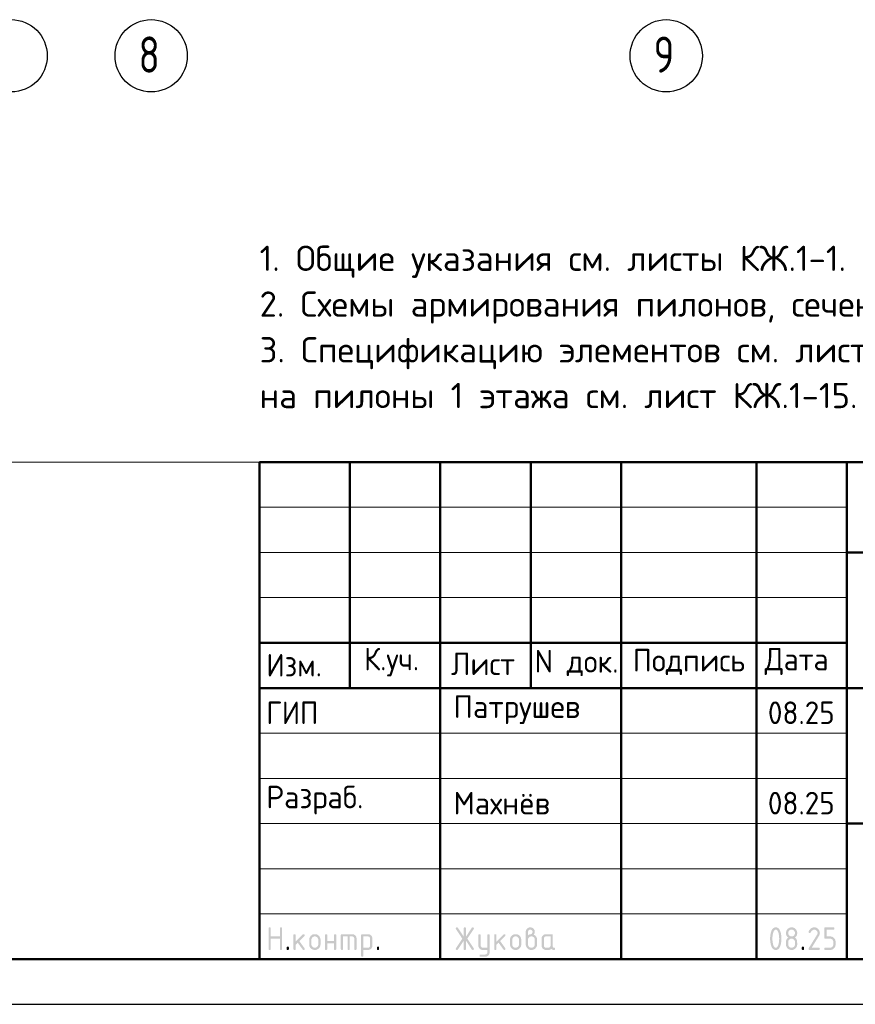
# Model space of a CAD drawing. Header units: millimetres. Extents: x 0 to 42000, y 0 to 29700.
# Tile 5 of 8: x 20345 to 29593, y 0 to 10896. Entities that reach past the tile are written whole.
import ezdxf

# ---------------------------------------------------------------- set-up
doc = ezdxf.new("R2010")
doc.units = ezdxf.units.MM
doc.linetypes.add('______5', pattern=[1100, 800, -100, 100, -100])
doc.layers.add('Standard', color=7, linetype='Continuous', lineweight=25)
doc.layers.add('Оси', color=7, linetype='______5', lineweight=13)
doc.styles.add('ISOCPEUR', font='txt')

msp = doc.modelspace()

# ---------------------------------------------------------------- hatches: boundary and pattern name
at = {"layer": 'Standard', "linetype": 'Continuous', "lineweight": 25, "transparency": 33554687}
for points in [[(23099, 614), (23099, 839), (23099, 840), (23099, 842), (23099, 843), (23100, 844), (23100, 845), (23101, 846), (23101, 847), (23102, 848), (23103, 849), (23104, 850), (23105, 850), (23106, 851), (23107, 851), (23109, 851), (23110, 851), (23112, 851), (23113, 851), (23115, 851), (23116, 851), (23117, 851), (23118, 850), (23119, 850), (23120, 849), (23121, 848), (23122, 847), (23122, 846), (23123, 845), (23123, 844), (23124, 843), (23124, 842), (23124, 840), (23124, 839), (23124, 751), (23224, 751), (23224, 839), (23224, 840), (23224, 842), (23224, 843), (23225, 844), (23225, 845), (23226, 846), (23226, 847), (23227, 848), (23228, 849), (23229, 850), (23230, 850), (23231, 851), (23232, 851), (23233, 851), (23235, 851), (23236, 851), (23238, 851), (23239, 851), (23241, 851), (23242, 851), (23243, 850), (23244, 850), (23245, 849), (23246, 848), (23247, 847), (23247, 846), (23248, 845), (23248, 844), (23249, 843), (23249, 842), (23249, 840), (23249, 839), (23249, 614), (23249, 612), (23249, 611), (23249, 609), (23248, 608), (23248, 607), (23247, 606), (23247, 605), (23246, 604), (23245, 604), (23244, 603), (23243, 602), (23242, 602), (23241, 602), (23239, 601), (23238, 601), (23236, 601), (23235, 601), (23233, 601), (23232, 602), (23231, 602), (23230, 602), (23229, 603), (23228, 604), (23227, 604), (23226, 605), (23226, 606), (23225, 607), (23225, 608), (23224, 609), (23224, 611), (23224, 612), (23224, 614), (23224, 726), (23124, 726), (23124, 614), (23124, 612), (23124, 611), (23124, 609), (23123, 608), (23123, 607), (23122, 606), (23122, 605), (23121, 604), (23120, 604), (23119, 603), (23118, 602), (23117, 602), (23116, 602), (23115, 601), (23113, 601), (23112, 601), (23110, 601), (23109, 601), (23107, 602), (23106, 602), (23105, 602), (23104, 603), (23103, 604), (23102, 604), (23101, 605), (23101, 606), (23100, 607), (23100, 608), (23099, 609), (23099, 611), (23099, 612)], [(23399, 694), (23478, 773), (23478, 773), (23479, 774), (23480, 775), (23482, 775), (23483, 776), (23484, 776), (23485, 776), (23486, 776), (23488, 776), (23489, 776), (23491, 776), (23492, 775), (23493, 775), (23494, 774), (23495, 774), (23496, 773), (23497, 772), (23497, 771), (23498, 770), (23498, 769), (23499, 768), (23499, 767), (23499, 765), (23499, 764), (23499, 762), (23499, 761), (23498, 760), (23498, 759), (23497, 758), (23497, 757), (23496, 756), (23495, 755), (23440, 700), (23496, 621), (23498, 619), (23498, 617), (23499, 616), (23499, 614), (23499, 612), (23499, 611), (23499, 609), (23498, 608), (23498, 607), (23497, 606), (23497, 605), (23496, 604), (23495, 604), (23494, 603), (23493, 602), (23492, 602), (23491, 602), (23489, 601), (23488, 601), (23486, 601), (23485, 601), (23483, 602), (23482, 602), (23480, 603), (23479, 603), (23478, 604), (23477, 605), (23476, 607), (23422, 682), (23399, 659), (23399, 614), (23399, 612), (23399, 611), (23399, 609), (23398, 608), (23398, 607), (23397, 606), (23397, 605), (23396, 604), (23395, 604), (23394, 603), (23393, 602), (23392, 602), (23391, 602), (23389, 601), (23388, 601), (23386, 601), (23385, 601), (23383, 601), (23382, 602), (23381, 602), (23380, 602), (23379, 603), (23378, 604), (23377, 604), (23376, 605), (23376, 606), (23375, 607), (23375, 608), (23374, 609), (23374, 611), (23374, 612), (23374, 614), (23374, 764), (23374, 765), (23374, 767), (23374, 768), (23375, 769), (23375, 770), (23376, 771), (23376, 772), (23377, 773), (23378, 774), (23379, 774), (23380, 775), (23381, 775), (23382, 776), (23383, 776), (23385, 776), (23386, 776), (23388, 776), (23389, 776), (23391, 776), (23392, 775), (23393, 775), (23394, 774), (23395, 774), (23396, 773), (23397, 772), (23397, 771), (23398, 770), (23398, 769), (23399, 768), (23399, 767), (23399, 765), (23399, 764)], [(23749, 676), (23749, 614), (23749, 612), (23748, 611), (23748, 609), (23748, 608), (23747, 607), (23747, 606), (23746, 605), (23746, 604), (23745, 604), (23744, 603), (23743, 602), (23742, 602), (23740, 602), (23739, 601), (23738, 601), (23736, 601), (23735, 601), (23733, 601), (23732, 602), (23731, 602), (23729, 602), (23729, 603), (23728, 604), (23727, 604), (23726, 605), (23725, 606), (23725, 607), (23724, 608), (23724, 609), (23724, 611), (23724, 612), (23724, 614), (23724, 764), (23724, 765), (23724, 767), (23724, 768), (23724, 769), (23725, 770), (23725, 771), (23726, 772), (23727, 773), (23728, 774), (23729, 774), (23729, 775), (23731, 775), (23732, 776), (23733, 776), (23735, 776), (23736, 776), (23738, 776), (23739, 776), (23740, 776), (23742, 775), (23743, 775), (23744, 774), (23745, 774), (23746, 773), (23746, 772), (23747, 771), (23747, 770), (23748, 769), (23748, 768), (23748, 767), (23749, 765), (23749, 764), (23749, 701), (23823, 701), (23823, 764), (23823, 765), (23824, 767), (23824, 768), (23824, 769), (23825, 770), (23825, 771), (23826, 772), (23826, 773), (23827, 774), (23828, 774), (23829, 775), (23830, 775), (23832, 776), (23833, 776), (23834, 776), (23836, 776), (23837, 776), (23839, 776), (23840, 776), (23841, 775), (23843, 775), (23843, 774), (23844, 774), (23845, 773), (23846, 772), (23847, 771), (23847, 770), (23848, 769), (23848, 768), (23848, 767), (23848, 765), (23848, 764), (23848, 614), (23848, 612), (23848, 611), (23848, 609), (23848, 608), (23847, 607), (23847, 606), (23846, 605), (23845, 604), (23844, 604), (23843, 603), (23843, 602), (23841, 602), (23840, 602), (23839, 601), (23837, 601), (23836, 601), (23834, 601), (23833, 601), (23832, 602), (23830, 602), (23829, 602), (23828, 603), (23827, 604), (23826, 604), (23826, 605), (23825, 606), (23825, 607), (23824, 608), (23824, 609), (23824, 611), (23823, 612), (23823, 614), (23823, 676)], [(23911, 776), (24023, 776), (24026, 776), (24028, 776), (24031, 776), (24033, 775), (24036, 775), (24038, 774), (24040, 773), (24043, 773), (24045, 772), (24047, 770), (24049, 769), (24051, 768), (24053, 767), (24055, 765), (24057, 763), (24059, 762), (24061, 760), (24062, 758), (24064, 756), (24065, 754), (24067, 752), (24068, 750), (24069, 748), (24070, 745), (24071, 743), (24071, 741), (24072, 739), (24072, 736), (24073, 734), (24073, 731), (24073, 729), (24073, 726), (24073, 614), (24073, 612), (24073, 611), (24073, 609), (24073, 608), (24072, 607), (24072, 606), (24071, 605), (24070, 604), (24069, 604), (24068, 603), (24067, 602), (24066, 602), (24065, 602), (24064, 601), (24062, 601), (24061, 601), (24059, 601), (24058, 601), (24057, 602), (24055, 602), (24054, 602), (24053, 603), (24052, 604), (24051, 604), (24051, 605), (24050, 606), (24049, 607), (24049, 608), (24049, 609), (24048, 611), (24048, 612), (24048, 614), (24048, 726), (24048, 729), (24048, 731), (24047, 734), (24046, 736), (24046, 738), (24044, 740), (24043, 742), (24041, 744), (24039, 746), (24037, 747), (24035, 748), (24033, 749), (24031, 750), (24028, 751), (24026, 751), (24023, 751), (23998, 751), (23998, 614), (23998, 612), (23998, 611), (23998, 609), (23998, 608), (23997, 607), (23997, 606), (23996, 605), (23995, 604), (23995, 604), (23994, 603), (23993, 602), (23991, 602), (23990, 602), (23989, 601), (23987, 601), (23986, 601), (23984, 601), (23983, 601), (23982, 602), (23980, 602), (23979, 602), (23978, 603), (23977, 604), (23977, 604), (23976, 605), (23975, 606), (23975, 607), (23974, 608), (23974, 609), (23974, 611), (23973, 612), (23973, 614), (23973, 751), (23924, 751), (23924, 614), (23924, 612), (23923, 611), (23923, 609), (23923, 608), (23922, 607), (23922, 606), (23921, 605), (23920, 604), (23920, 604), (23919, 603), (23918, 602), (23916, 602), (23915, 602), (23914, 601), (23913, 601), (23911, 601), (23909, 601), (23908, 601), (23907, 602), (23906, 602), (23904, 602), (23903, 603), (23902, 604), (23902, 604), (23901, 605), (23900, 606), (23900, 607), (23899, 608), (23899, 609), (23899, 611), (23898, 612), (23898, 614), (23898, 764), (23898, 765), (23899, 767), (23899, 768), (23899, 769), (23900, 770), (23900, 771), (23901, 772), (23902, 773), (23902, 774), (23903, 774), (23904, 775), (23906, 775), (23907, 776), (23908, 776), (23909, 776)], [(25259, 704), (25194, 607), (25193, 605), (25192, 604), (25191, 603), (25190, 603), (25188, 602), (25187, 602), (25185, 601), (25183, 601), (25182, 601), (25180, 601), (25179, 602), (25178, 602), (25177, 603), (25176, 603), (25175, 604), (25174, 605), (25173, 605), (25173, 606), (25172, 607), (25172, 609), (25171, 610), (25171, 611), (25171, 613), (25171, 614), (25171, 616), (25172, 618), (25172, 619), (25173, 621), (25243, 726), (25173, 832), (25172, 833), (25172, 835), (25171, 837), (25171, 838), (25171, 840), (25171, 841), (25171, 843), (25172, 844), (25172, 845), (25173, 846), (25173, 847), (25174, 848), (25175, 849), (25176, 849), (25177, 850), (25178, 850), (25179, 851), (25181, 851), (25182, 851), (25184, 851), (25185, 851), (25187, 851), (25188, 851), (25189, 850), (25191, 849), (25192, 848), (25193, 847), (25194, 846), (25259, 749), (25259, 839), (25259, 840), (25259, 842), (25259, 843), (25259, 844), (25260, 845), (25260, 846), (25261, 847), (25262, 848), (25262, 849), (25263, 850), (25264, 850), (25266, 851), (25267, 851), (25268, 851), (25269, 851), (25271, 851), (25273, 851), (25274, 851), (25275, 851), (25277, 851), (25278, 850), (25279, 850), (25280, 849), (25280, 848), (25281, 847), (25282, 846), (25282, 845), (25283, 844), (25283, 843), (25283, 842), (25284, 840), (25284, 839), (25284, 749), (25348, 846), (25349, 847), (25350, 848), (25351, 849), (25353, 850), (25354, 851), (25356, 851), (25357, 851), (25359, 851), (25360, 851), (25361, 851), (25362, 851), (25363, 850), (25365, 850), (25366, 849), (25367, 848), (25367, 847), (25368, 847), (25369, 846), (25370, 845), (25370, 843), (25371, 842), (25371, 841), (25371, 840), (25371, 839), (25371, 837), (25371, 835), (25370, 833), (25369, 832), (25299, 726), (25369, 621), (25370, 619), (25371, 617), (25371, 616), (25371, 614), (25371, 613), (25371, 611), (25371, 610), (25370, 609), (25370, 608), (25369, 607), (25368, 606), (25368, 605), (25367, 604), (25366, 603), (25365, 603), (25364, 602), (25363, 602), (25361, 602), (25360, 601), (25359, 601), (25357, 601), (25356, 602), (25354, 602), (25353, 603), (25351, 603), (25350, 604), (25349, 605), (25348, 607), (25284, 704), (25284, 614), (25284, 612), (25283, 611), (25283, 609), (25283, 608), (25282, 607), (25282, 606), (25281, 605), (25280, 604), (25280, 604), (25279, 603), (25278, 602), (25277, 602), (25275, 602), (25274, 601), (25273, 601), (25271, 601), (25269, 601), (25268, 601), (25267, 602), (25266, 602), (25264, 602), (25263, 603), (25262, 604), (25262, 604), (25261, 605), (25260, 606), (25260, 607), (25259, 608), (25259, 609), (25259, 611), (25259, 612), (25259, 614)], [(25521, 576), (25521, 601), (25471, 601), (25468, 601), (25466, 602), (25463, 602), (25461, 602), (25458, 603), (25456, 603), (25454, 604), (25452, 605), (25449, 606), (25447, 607), (25445, 608), (25443, 609), (25441, 611), (25439, 612), (25437, 614), (25436, 616), (25434, 618), (25432, 620), (25431, 622), (25429, 624), (25428, 626), (25427, 628), (25426, 630), (25425, 632), (25424, 634), (25423, 637), (25422, 639), (25422, 641), (25422, 644), (25421, 646), (25421, 649), (25421, 651), (25421, 764), (25421, 765), (25421, 767), (25421, 768), (25422, 769), (25422, 770), (25423, 771), (25423, 772), (25424, 773), (25425, 774), (25426, 774), (25427, 775), (25428, 775), (25429, 776), (25431, 776), (25432, 776), (25434, 776), (25435, 776), (25437, 776), (25438, 776), (25439, 775), (25440, 775), (25441, 774), (25442, 774), (25443, 773), (25444, 772), (25444, 771), (25445, 770), (25445, 769), (25446, 768), (25446, 767), (25446, 765), (25446, 764), (25446, 651), (25446, 649), (25447, 646), (25447, 644), (25448, 642), (25449, 640), (25450, 638), (25452, 636), (25454, 634), (25455, 632), (25457, 630), (25459, 629), (25462, 628), (25464, 627), (25466, 627), (25468, 626), (25471, 626), (25521, 626), (25521, 764), (25521, 765), (25521, 767), (25521, 768), (25522, 769), (25522, 770), (25523, 771), (25523, 772), (25524, 773), (25525, 774), (25526, 774), (25527, 775), (25528, 775), (25529, 776), (25530, 776), (25532, 776), (25533, 776), (25535, 776), (25536, 776), (25538, 776), (25539, 775), (25540, 775), (25541, 774), (25542, 774), (25543, 773), (25544, 772), (25544, 771), (25545, 770), (25545, 769), (25545, 768), (25546, 767), (25546, 765), (25546, 764), (25546, 576), (25546, 574), (25546, 571), (25545, 569), (25545, 566), (25545, 564), (25544, 562), (25543, 559), (25542, 557), (25541, 555), (25540, 553), (25539, 551), (25538, 549), (25537, 547), (25535, 545), (25533, 543), (25532, 541), (25530, 539), (25528, 538), (25526, 536), (25524, 535), (25522, 533), (25520, 532), (25518, 531), (25516, 530), (25514, 529), (25511, 528), (25509, 528), (25507, 527), (25504, 527), (25502, 527), (25499, 526), (25497, 526), (25446, 526), (25445, 526), (25443, 527), (25442, 527), (25441, 527), (25440, 528), (25439, 528), (25438, 529), (25437, 529), (25436, 530), (25435, 531), (25435, 532), (25434, 533), (25434, 535), (25434, 536), (25434, 537), (25434, 539), (25434, 540), (25434, 541), (25434, 542), (25435, 544), (25435, 545), (25436, 546), (25436, 547), (25437, 548), (25438, 549), (25439, 549), (25440, 550), (25442, 550), (25443, 551), (25444, 551), (25445, 551), (25446, 551), (25496, 551), (25499, 551), (25501, 552), (25503, 552), (25506, 553), (25508, 554), (25510, 555), (25512, 557), (25514, 558), (25515, 560), (25517, 562), (25518, 564), (25519, 566), (25520, 568), (25520, 571), (25521, 573)], [(25621, 694), (25700, 773), (25700, 773), (25701, 774), (25702, 775), (25704, 775), (25705, 776), (25706, 776), (25707, 776), (25708, 776), (25710, 776), (25711, 776), (25713, 776), (25714, 775), (25715, 775), (25716, 774), (25717, 774), (25718, 773), (25719, 772), (25719, 771), (25720, 770), (25720, 769), (25721, 768), (25721, 767), (25721, 765), (25721, 764), (25721, 762), (25721, 761), (25721, 760), (25720, 759), (25720, 758), (25719, 757), (25718, 756), (25717, 755), (25662, 700), (25719, 621), (25720, 619), (25720, 617), (25721, 616), (25721, 614), (25721, 612), (25721, 611), (25721, 609), (25720, 608), (25720, 607), (25719, 606), (25719, 605), (25718, 604), (25717, 604), (25716, 603), (25715, 602), (25714, 602), (25713, 602), (25711, 601), (25710, 601), (25708, 601), (25707, 601), (25705, 602), (25704, 602), (25703, 603), (25701, 603), (25700, 604), (25699, 605), (25698, 607), (25644, 682), (25621, 659), (25621, 614), (25621, 612), (25621, 611), (25621, 609), (25620, 608), (25620, 607), (25619, 606), (25619, 605), (25618, 604), (25617, 604), (25616, 603), (25615, 602), (25614, 602), (25613, 602), (25611, 601), (25610, 601), (25608, 601), (25607, 601), (25606, 601), (25604, 602), (25603, 602), (25602, 602), (25601, 603), (25600, 604), (25599, 604), (25598, 605), (25598, 606), (25597, 607), (25597, 608), (25596, 609), (25596, 611), (25596, 612), (25596, 614), (25596, 764), (25596, 765), (25596, 767), (25596, 768), (25597, 769), (25597, 770), (25598, 771), (25598, 772), (25599, 773), (25600, 774), (25601, 774), (25602, 775), (25603, 775), (25604, 776), (25606, 776), (25607, 776), (25608, 776), (25610, 776), (25611, 776), (25613, 776), (25614, 775), (25615, 775), (25616, 774), (25617, 774), (25618, 773), (25619, 772), (25619, 771), (25620, 770), (25620, 769), (25621, 768), (25621, 767), (25621, 765), (25621, 764)], [(29137, 851), (29140, 851), (29144, 851), (29147, 851), (29150, 850), (29153, 850), (29156, 849), (29158, 848), (29161, 847), (29164, 846), (29167, 844), (29169, 843), (29172, 841), (29174, 839), (29177, 837), (29179, 835), (29181, 833), (29184, 831), (29186, 828), (29188, 826), (29189, 823), (29191, 821), (29193, 818), (29194, 816), (29195, 813), (29196, 810), (29197, 807), (29198, 804), (29198, 801), (29199, 798), (29199, 795), (29200, 792), (29200, 789), (29200, 784), (29199, 780), (29198, 775), (29197, 771), (29195, 766), (29193, 762), (29191, 757), (29188, 753), (29110, 626), (29187, 626), (29189, 626), (29190, 626), (29191, 626), (29193, 626), (29194, 625), (29195, 625), (29196, 624), (29197, 623), (29197, 622), (29198, 621), (29198, 620), (29199, 619), (29199, 618), (29199, 617), (29200, 615), (29200, 614), (29200, 612), (29199, 611), (29199, 610), (29199, 608), (29198, 607), (29198, 606), (29197, 605), (29197, 604), (29196, 604), (29195, 603), (29194, 602), (29193, 602), (29191, 602), (29190, 601), (29189, 601), (29187, 601), (29087, 601), (29086, 601), (29084, 601), (29083, 602), (29082, 602), (29081, 602), (29080, 603), (29079, 604), (29078, 604), (29077, 605), (29076, 606), (29076, 607), (29075, 608), (29075, 609), (29075, 611), (29075, 612), (29075, 614), (29075, 616), (29075, 617), (29076, 619), (29077, 621), (29168, 768), (29170, 771), (29171, 773), (29172, 776), (29173, 778), (29174, 781), (29174, 783), (29175, 786), (29175, 789), (29175, 793), (29174, 796), (29173, 800), (29172, 803), (29171, 806), (29168, 809), (29166, 813), (29164, 815), (29161, 818), (29158, 820), (29155, 822), (29152, 823), (29148, 825), (29145, 826), (29141, 826), (29137, 826), (29135, 826), (29132, 826), (29129, 825), (29127, 824), (29124, 823), (29122, 822), (29119, 820), (29117, 818), (29114, 816), (29112, 814), (29110, 812), (29107, 809), (29105, 806), (29103, 802), (29100, 799), (29098, 795), (29097, 793), (29096, 792), (29095, 791), (29094, 790), (29092, 790), (29091, 789), (29089, 789), (29087, 789), (29086, 789), (29084, 789), (29083, 789), (29082, 790), (29081, 790), (29080, 791), (29079, 791), (29078, 792), (29077, 793), (29076, 794), (29076, 795), (29075, 796), (29075, 797), (29075, 798), (29075, 800), (29075, 801), (29075, 803), (29075, 804), (29075, 805), (29076, 806), (29079, 812), (29082, 817), (29085, 822), (29088, 826), (29092, 830), (29095, 834), (29099, 837), (29103, 840), (29107, 843), (29111, 845), (29115, 847), (29119, 848), (29123, 850), (29128, 851), (29132, 851)], [(29250, 739), (29250, 839), (29250, 840), (29250, 842), (29250, 843), (29250, 844), (29251, 845), (29251, 846), (29252, 847), (29253, 848), (29253, 849), (29254, 850), (29255, 850), (29257, 851), (29258, 851), (29259, 851), (29261, 851), (29262, 851), (29349, 851), (29351, 851), (29352, 851), (29354, 851), (29355, 851), (29356, 850), (29357, 850), (29358, 849), (29359, 848), (29359, 847), (29360, 846), (29361, 845), (29361, 844), (29361, 843), (29362, 842), (29362, 840), (29362, 839), (29362, 837), (29362, 836), (29361, 834), (29361, 833), (29361, 832), (29360, 831), (29359, 830), (29359, 829), (29358, 829), (29357, 828), (29356, 827), (29355, 827), (29354, 827), (29352, 826), (29351, 826), (29349, 826), (29275, 826), (29275, 751), (29312, 751), (29315, 751), (29318, 751), (29322, 751), (29324, 750), (29327, 750), (29330, 749), (29333, 748), (29336, 747), (29339, 746), (29341, 744), (29344, 743), (29347, 741), (29349, 739), (29351, 737), (29354, 735), (29356, 733), (29358, 731), (29360, 728), (29362, 726), (29364, 723), (29366, 721), (29367, 718), (29369, 715), (29370, 713), (29371, 710), (29372, 707), (29373, 704), (29373, 701), (29374, 698), (29374, 695), (29374, 692), (29374, 689), (29374, 664), (29374, 661), (29374, 657), (29374, 654), (29373, 651), (29373, 648), (29372, 645), (29371, 643), (29370, 640), (29369, 637), (29367, 634), (29366, 632), (29364, 629), (29362, 627), (29360, 624), (29358, 622), (29356, 620), (29354, 617), (29351, 615), (29349, 613), (29346, 612), (29344, 610), (29341, 608), (29339, 607), (29336, 606), (29333, 605), (29330, 604), (29327, 603), (29324, 602), (29321, 602), (29318, 602), (29315, 601), (29312, 601), (29262, 601), (29261, 601), (29259, 601), (29258, 602), (29257, 602), (29255, 602), (29254, 603), (29253, 604), (29253, 604), (29252, 605), (29251, 606), (29251, 607), (29250, 608), (29250, 610), (29250, 611), (29250, 612), (29250, 614), (29250, 615), (29250, 617), (29250, 618), (29250, 619), (29251, 620), (29251, 621), (29252, 622), (29253, 623), (29253, 624), (29254, 625), (29255, 625), (29257, 626), (29258, 626), (29259, 626), (29261, 626), (29262, 626), (29312, 626), (29316, 626), (29319, 627), (29323, 628), (29326, 629), (29330, 630), (29333, 632), (29336, 634), (29338, 637), (29341, 640), (29343, 643), (29345, 646), (29347, 649), (29348, 653), (29349, 656), (29349, 660), (29349, 664), (29349, 689), (29349, 693), (29349, 696), (29348, 700), (29347, 703), (29345, 707), (29343, 710), (29341, 713), (29338, 715), (29336, 718), (29333, 720), (29330, 722), (29326, 724), (29323, 725), (29319, 726), (29316, 726), (29312, 726), (29262, 726), (29261, 726), (29259, 726), (29258, 727), (29257, 727), (29255, 727), (29254, 728), (29253, 729), (29253, 729), (29252, 730), (29251, 731), (29251, 732), (29250, 733), (29250, 734), (29250, 736), (29250, 737)], [(23299, 626), (23299, 628), (23299, 629), (23299, 631), (23300, 632), (23300, 633), (23301, 634), (23301, 635), (23302, 636), (23303, 637), (23304, 637), (23305, 638), (23306, 638), (23307, 638), (23309, 639), (23310, 639), (23312, 639), (23313, 639), (23314, 639), (23316, 638), (23317, 638), (23318, 638), (23319, 637), (23320, 637), (23321, 636), (23322, 635), (23322, 634), (23323, 633), (23323, 632), (23324, 631), (23324, 629), (23324, 628), (23324, 626), (23324, 614), (23324, 612), (23324, 611), (23324, 610), (23323, 608), (23323, 607), (23322, 606), (23322, 605), (23321, 604), (23320, 604), (23319, 603), (23318, 602), (23317, 602), (23316, 602), (23314, 601), (23313, 601), (23312, 601), (23310, 601), (23309, 601), (23307, 602), (23306, 602), (23305, 602), (23304, 603), (23303, 604), (23302, 604), (23301, 605), (23301, 606), (23300, 607), (23300, 608), (23299, 610), (23299, 611), (23299, 612), (23299, 614)], [(24298, 626), (24298, 628), (24298, 629), (24299, 631), (24299, 632), (24299, 633), (24300, 634), (24301, 635), (24301, 636), (24302, 637), (24303, 637), (24304, 638), (24305, 638), (24307, 638), (24308, 639), (24309, 639), (24311, 639), (24312, 639), (24314, 639), (24315, 638), (24316, 638), (24317, 638), (24318, 637), (24319, 637), (24320, 636), (24321, 635), (24322, 634), (24322, 633), (24323, 632), (24323, 631), (24323, 629), (24323, 628), (24323, 626), (24323, 614), (24323, 612), (24323, 611), (24323, 610), (24323, 608), (24322, 607), (24322, 606), (24321, 605), (24320, 604), (24319, 604), (24318, 603), (24317, 602), (24316, 602), (24315, 602), (24314, 601), (24312, 601), (24311, 601), (24309, 601), (24308, 601), (24307, 602), (24305, 602), (24304, 602), (24303, 603), (24302, 604), (24301, 604), (24301, 605), (24300, 606), (24299, 607), (24299, 608), (24299, 610), (24298, 611), (24298, 612), (24298, 614)], [(29000, 626), (29000, 628), (29000, 629), (29000, 631), (29001, 632), (29001, 633), (29002, 634), (29002, 635), (29003, 636), (29004, 637), (29005, 637), (29006, 638), (29007, 638), (29008, 638), (29009, 639), (29011, 639), (29012, 639), (29014, 639), (29015, 639), (29017, 638), (29018, 638), (29019, 638), (29020, 637), (29021, 637), (29022, 636), (29023, 635), (29023, 634), (29024, 633), (29024, 632), (29024, 631), (29025, 629), (29025, 628), (29025, 626), (29025, 614), (29025, 612), (29025, 611), (29024, 610), (29024, 608), (29024, 607), (29023, 606), (29023, 605), (29022, 604), (29021, 604), (29020, 603), (29019, 602), (29018, 602), (29017, 602), (29015, 601), (29014, 601), (29012, 601), (29011, 601), (29009, 601), (29008, 602), (29007, 602), (29006, 602), (29005, 603), (29004, 604), (29003, 604), (29002, 605), (29002, 606), (29001, 607), (29001, 608), (29000, 610), (29000, 611), (29000, 612), (29000, 614)]]:
    msp.add_hatch(color=7, dxfattribs=at).paths.add_polyline_path(points, flags=16)
h = msp.add_hatch(color=7, dxfattribs=at)
h.paths.add_polyline_path([(23549, 664), (23549, 714), (23549, 717), (23549, 720), (23549, 723), (23550, 726), (23550, 729), (23551, 732), (23552, 735), (23553, 738), (23554, 740), (23556, 743), (23557, 746), (23559, 748), (23561, 751), (23563, 753), (23565, 756), (23567, 758), (23569, 760), (23572, 762), (23574, 764), (23577, 766), (23579, 768), (23582, 769), (23584, 770), (23587, 772), (23590, 773), (23593, 774), (23596, 774), (23599, 775), (23602, 776), (23605, 776), (23608, 776), (23611, 776), (23614, 776), (23618, 776), (23621, 776), (23624, 775), (23627, 774), (23630, 774), (23633, 773), (23635, 772), (23638, 770), (23641, 769), (23643, 768), (23646, 766), (23648, 764), (23651, 762), (23653, 760), (23655, 758), (23658, 756), (23660, 753), (23662, 751), (23663, 749), (23665, 746), (23666, 743), (23668, 741), (23669, 738), (23670, 735), (23671, 732), (23672, 729), (23672, 726), (23673, 723), (23673, 720), (23674, 717), (23674, 714), (23674, 664), (23674, 660), (23673, 657), (23673, 654), (23672, 651), (23672, 648), (23671, 645), (23670, 642), (23669, 640), (23668, 637), (23666, 634), (23665, 632), (23663, 629), (23662, 627), (23660, 624), (23658, 622), (23655, 620), (23653, 617), (23651, 615), (23648, 613), (23646, 612), (23643, 610), (23641, 608), (23638, 607), (23635, 606), (23632, 605), (23629, 604), (23627, 603), (23624, 602), (23621, 602), (23617, 602), (23614, 601), (23611, 601), (23608, 601), (23605, 602), (23602, 602), (23599, 602), (23596, 603), (23593, 604), (23590, 605), (23587, 606), (23584, 607), (23582, 608), (23579, 610), (23577, 612), (23574, 613), (23572, 615), (23569, 617), (23567, 620), (23565, 622), (23563, 624), (23561, 627), (23559, 629), (23557, 632), (23556, 634), (23554, 637), (23553, 640), (23552, 642), (23551, 645), (23550, 648), (23550, 651), (23549, 654), (23549, 657), (23549, 660)], flags=16)
h.paths.add_polyline_path([(23648, 664), (23648, 714), (23648, 718), (23648, 721), (23647, 725), (23646, 728), (23644, 732), (23642, 735), (23640, 738), (23638, 740), (23635, 743), (23632, 745), (23629, 747), (23625, 749), (23622, 750), (23619, 751), (23615, 751), (23611, 751), (23607, 751), (23604, 751), (23600, 750), (23597, 749), (23594, 747), (23590, 745), (23587, 743), (23585, 740), (23582, 738), (23580, 735), (23578, 732), (23577, 728), (23575, 725), (23574, 721), (23574, 718), (23574, 714), (23574, 664), (23574, 660), (23574, 656), (23575, 653), (23577, 649), (23578, 646), (23580, 643), (23582, 640), (23585, 637), (23587, 634), (23590, 632), (23593, 630), (23597, 629), (23600, 628), (23604, 627), (23607, 626), (23611, 626), (23615, 626), (23619, 627), (23622, 628), (23625, 629), (23629, 630), (23632, 633), (23635, 635), (23638, 637), (23640, 640), (23642, 643), (23644, 646), (23646, 649), (23647, 653), (23648, 656), (23648, 660)])
h = msp.add_hatch(color=7, dxfattribs=at)
h.paths.add_polyline_path([(24123, 764), (24123, 765), (24124, 767), (24124, 768), (24124, 769), (24125, 770), (24125, 771), (24126, 772), (24127, 773), (24127, 774), (24128, 774), (24129, 775), (24130, 775), (24132, 776), (24133, 776), (24134, 776), (24136, 776), (24198, 776), (24201, 776), (24203, 776), (24206, 776), (24208, 775), (24211, 775), (24213, 774), (24215, 773), (24218, 773), (24220, 772), (24222, 770), (24224, 769), (24226, 768), (24228, 767), (24230, 765), (24232, 763), (24234, 762), (24236, 760), (24237, 758), (24239, 756), (24240, 754), (24241, 752), (24243, 750), (24244, 748), (24245, 746), (24245, 743), (24246, 741), (24247, 739), (24247, 736), (24248, 734), (24248, 731), (24248, 729), (24248, 726), (24248, 651), (24248, 649), (24248, 646), (24248, 644), (24247, 641), (24247, 639), (24246, 637), (24245, 634), (24245, 632), (24244, 630), (24243, 628), (24241, 626), (24240, 624), (24239, 622), (24237, 620), (24236, 618), (24234, 616), (24232, 614), (24230, 612), (24228, 611), (24226, 609), (24224, 608), (24222, 607), (24220, 606), (24218, 605), (24215, 604), (24213, 603), (24211, 603), (24208, 602), (24206, 602), (24203, 602), (24201, 601), (24198, 601), (24148, 601), (24148, 539), (24148, 537), (24148, 536), (24148, 535), (24148, 533), (24147, 532), (24147, 531), (24146, 530), (24145, 529), (24145, 529), (24144, 528), (24143, 528), (24141, 527), (24140, 527), (24139, 527), (24138, 526), (24136, 526), (24134, 526), (24133, 527), (24132, 527), (24130, 527), (24129, 528), (24128, 528), (24127, 529), (24127, 529), (24126, 530), (24125, 531), (24125, 532), (24124, 533), (24124, 535), (24124, 536), (24123, 537), (24123, 539)], flags=16)
h.paths.add_polyline_path([(24148, 751), (24148, 626), (24198, 626), (24201, 626), (24203, 627), (24206, 627), (24208, 628), (24210, 629), (24212, 630), (24214, 632), (24216, 634), (24218, 635), (24219, 637), (24220, 639), (24221, 642), (24222, 644), (24223, 646), (24223, 649), (24223, 651), (24223, 726), (24223, 729), (24223, 731), (24222, 734), (24221, 736), (24220, 738), (24219, 740), (24218, 742), (24216, 744), (24214, 746), (24212, 747), (24210, 748), (24208, 749), (24206, 750), (24203, 751), (24201, 751), (24198, 751)])
h = msp.add_hatch(color=7, dxfattribs=at)
h.paths.add_polyline_path([(25771, 664), (25771, 714), (25771, 717), (25771, 720), (25771, 723), (25772, 726), (25773, 729), (25773, 732), (25774, 735), (25775, 738), (25777, 740), (25778, 743), (25779, 746), (25781, 748), (25783, 751), (25785, 753), (25787, 756), (25789, 758), (25791, 760), (25794, 762), (25796, 764), (25799, 766), (25801, 768), (25804, 769), (25806, 770), (25809, 772), (25812, 773), (25815, 774), (25818, 774), (25821, 775), (25824, 776), (25827, 776), (25830, 776), (25833, 776), (25836, 776), (25840, 776), (25843, 776), (25846, 775), (25849, 774), (25852, 774), (25855, 773), (25857, 772), (25860, 770), (25863, 769), (25865, 768), (25868, 766), (25871, 764), (25873, 762), (25875, 760), (25878, 758), (25880, 756), (25882, 753), (25884, 751), (25885, 749), (25887, 746), (25889, 743), (25890, 741), (25891, 738), (25892, 735), (25893, 732), (25894, 729), (25894, 726), (25895, 723), (25895, 720), (25896, 717), (25896, 714), (25896, 664), (25896, 660), (25895, 657), (25895, 654), (25894, 651), (25894, 648), (25893, 645), (25892, 642), (25891, 640), (25890, 637), (25888, 634), (25887, 632), (25885, 629), (25884, 627), (25882, 624), (25880, 622), (25877, 620), (25875, 617), (25873, 615), (25870, 613), (25868, 612), (25865, 610), (25863, 608), (25860, 607), (25857, 606), (25854, 605), (25852, 604), (25849, 603), (25846, 602), (25843, 602), (25840, 602), (25836, 601), (25833, 601), (25830, 601), (25827, 602), (25824, 602), (25821, 602), (25818, 603), (25815, 604), (25812, 605), (25809, 606), (25806, 607), (25804, 608), (25801, 610), (25799, 612), (25796, 613), (25794, 615), (25791, 617), (25789, 620), (25787, 622), (25785, 624), (25783, 627), (25781, 629), (25779, 632), (25778, 634), (25777, 637), (25775, 640), (25774, 642), (25773, 645), (25773, 648), (25772, 651), (25771, 654), (25771, 657), (25771, 660)], flags=16)
h.paths.add_polyline_path([(25871, 664), (25871, 714), (25871, 718), (25870, 721), (25869, 725), (25868, 728), (25866, 732), (25864, 735), (25862, 738), (25860, 740), (25857, 743), (25854, 745), (25851, 747), (25848, 749), (25844, 750), (25841, 751), (25837, 751), (25833, 751), (25829, 751), (25826, 751), (25822, 750), (25819, 749), (25816, 747), (25813, 745), (25810, 743), (25807, 740), (25804, 738), (25802, 735), (25800, 732), (25799, 728), (25797, 725), (25797, 721), (25796, 718), (25796, 714), (25796, 664), (25796, 660), (25797, 656), (25797, 653), (25799, 649), (25800, 646), (25802, 643), (25804, 640), (25807, 637), (25809, 634), (25812, 632), (25815, 630), (25819, 629), (25822, 628), (25826, 627), (25829, 626), (25833, 626), (25837, 626), (25841, 627), (25844, 628), (25848, 629), (25851, 630), (25854, 633), (25857, 635), (25860, 637), (25862, 640), (25864, 643), (25866, 646), (25868, 649), (25869, 653), (25870, 656), (25871, 660)])
h = msp.add_hatch(color=7, dxfattribs=at)
h.paths.add_polyline_path([(25971, 764), (25975, 767), (25979, 769), (25982, 772), (25986, 773), (25990, 775), (25993, 775), (25997, 776), (26000, 776), (26002, 776), (26004, 777), (26006, 777), (26007, 778), (26009, 779), (26011, 781), (26013, 783), (26014, 785), (26016, 787), (26017, 789), (26018, 791), (26019, 793), (26020, 795), (26020, 797), (26021, 799), (26021, 801), (26021, 804), (26020, 806), (26020, 809), (26019, 811), (26018, 813), (26017, 815), (26015, 817), (26014, 819), (26012, 821), (26010, 822), (26008, 824), (26005, 824), (26003, 825), (26001, 826), (25998, 826), (25996, 826), (25993, 826), (25991, 826), (25988, 825), (25986, 824), (25984, 823), (25982, 822), (25980, 821), (25978, 819), (25976, 817), (25975, 815), (25973, 813), (25973, 811), (25972, 809), (25971, 806), (25971, 804), (25971, 801)])
h.paths.add_polyline_path([(26033, 771), (26037, 769), (26041, 767), (26045, 765), (26048, 762), (26052, 759), (26055, 756), (26058, 752), (26060, 748), (26063, 744), (26065, 740), (26067, 736), (26068, 732), (26069, 727), (26070, 723), (26070, 718), (26070, 714), (26070, 664), (26070, 661), (26070, 657), (26070, 654), (26069, 651), (26069, 648), (26068, 645), (26067, 642), (26066, 640), (26065, 637), (26063, 634), (26062, 632), (26060, 629), (26058, 627), (26056, 624), (26054, 622), (26052, 619), (26050, 617), (26048, 615), (26045, 613), (26043, 612), (26040, 610), (26037, 608), (26035, 607), (26032, 606), (26029, 605), (26026, 604), (26024, 603), (26021, 602), (26018, 602), (26014, 602), (26011, 601), (26008, 601), (26005, 601), (26002, 602), (25999, 602), (25996, 602), (25993, 603), (25990, 604), (25987, 605), (25984, 606), (25981, 607), (25979, 608), (25976, 610), (25973, 612), (25971, 613), (25968, 615), (25966, 617), (25964, 620), (25962, 622), (25960, 624), (25958, 627), (25956, 629), (25954, 632), (25953, 634), (25951, 637), (25950, 640), (25949, 643), (25948, 645), (25947, 648), (25947, 651), (25946, 654), (25946, 657), (25946, 661), (25946, 664), (25946, 801), (25946, 804), (25946, 806), (25946, 809), (25947, 811), (25947, 814), (25948, 816), (25948, 818), (25949, 821), (25950, 823), (25951, 825), (25953, 827), (25954, 829), (25955, 831), (25957, 833), (25958, 835), (25960, 837), (25962, 839), (25964, 840), (25966, 842), (25968, 843), (25970, 845), (25972, 846), (25974, 847), (25976, 848), (25979, 849), (25981, 849), (25983, 850), (25986, 850), (25988, 851), (25990, 851), (25993, 851), (25996, 851), (25998, 851), (26001, 851), (26003, 851), (26006, 850), (26008, 850), (26010, 849), (26013, 849), (26015, 848), (26017, 847), (26019, 846), (26021, 844), (26023, 843), (26025, 842), (26027, 840), (26029, 839), (26031, 837), (26033, 835), (26034, 833), (26036, 831), (26037, 829), (26039, 827), (26040, 825), (26041, 823), (26042, 821), (26043, 818), (26043, 816), (26044, 814), (26045, 811), (26045, 809), (26045, 806), (26045, 804), (26045, 801), (26045, 797), (26045, 792), (26044, 788), (26042, 784), (26041, 781), (26038, 777), (26036, 774)], flags=16)
h.paths.add_polyline_path([(26045, 664), (26045, 714), (26045, 718), (26045, 721), (26044, 725), (26043, 728), (26041, 732), (26039, 735), (26037, 738), (26035, 740), (26032, 743), (26029, 745), (26026, 747), (26023, 749), (26019, 750), (26016, 751), (26012, 751), (26008, 751), (26004, 751), (26001, 751), (25997, 750), (25994, 749), (25990, 747), (25987, 745), (25984, 743), (25982, 740), (25979, 738), (25977, 735), (25975, 732), (25973, 728), (25972, 725), (25971, 721), (25971, 718), (25971, 714), (25971, 664), (25971, 660), (25971, 656), (25972, 653), (25973, 649), (25975, 646), (25977, 643), (25979, 640), (25982, 637), (25984, 634), (25987, 632), (25990, 630), (25994, 629), (25997, 628), (26001, 627), (26004, 626), (26008, 626), (26012, 626), (26016, 627), (26019, 628), (26023, 629), (26026, 630), (26029, 633), (26032, 635), (26035, 637), (26037, 640), (26039, 643), (26041, 646), (26043, 649), (26044, 653), (26045, 656), (26045, 660)])
h = msp.add_hatch(color=7, dxfattribs=at)
h.paths.add_polyline_path([(26220, 751), (26170, 751), (26168, 751), (26165, 751), (26163, 750), (26161, 749), (26159, 748), (26157, 747), (26155, 746), (26153, 744), (26151, 742), (26150, 740), (26148, 738), (26147, 736), (26147, 734), (26146, 731), (26146, 729), (26146, 726), (26146, 651), (26146, 649), (26146, 646), (26147, 644), (26147, 642), (26148, 640), (26150, 638), (26151, 636), (26153, 634), (26155, 632), (26157, 630), (26159, 629), (26161, 628), (26163, 627), (26166, 627), (26168, 626), (26170, 626), (26195, 626), (26198, 626), (26200, 627), (26203, 627), (26205, 628), (26207, 629), (26209, 630), (26211, 632), (26213, 634), (26215, 635), (26216, 637), (26218, 639), (26218, 642), (26219, 644), (26220, 646), (26220, 649), (26220, 651)])
h.paths.add_polyline_path([(26270, 614), (26270, 612), (26270, 611), (26270, 609), (26270, 608), (26269, 607), (26269, 606), (26268, 605), (26267, 604), (26266, 604), (26265, 603), (26264, 602), (26263, 602), (26262, 602), (26261, 601), (26259, 601), (26258, 601), (26253, 601), (26249, 602), (26246, 603), (26242, 605), (26238, 606), (26235, 609), (26232, 611), (26229, 615), (26226, 611), (26222, 609), (26218, 606), (26214, 605), (26210, 603), (26205, 602), (26200, 601), (26195, 601), (26170, 601), (26168, 601), (26165, 602), (26163, 602), (26160, 602), (26158, 603), (26156, 603), (26153, 604), (26151, 605), (26149, 606), (26147, 607), (26145, 608), (26143, 609), (26141, 611), (26139, 612), (26137, 614), (26135, 616), (26133, 618), (26132, 619), (26130, 621), (26129, 623), (26127, 625), (26126, 628), (26125, 630), (26124, 632), (26123, 634), (26123, 636), (26122, 639), (26121, 641), (26121, 644), (26121, 646), (26121, 649), (26121, 651), (26121, 726), (26121, 729), (26121, 731), (26121, 734), (26121, 736), (26122, 739), (26123, 741), (26123, 743), (26124, 746), (26125, 748), (26126, 750), (26127, 752), (26129, 754), (26130, 756), (26132, 758), (26133, 760), (26135, 762), (26137, 763), (26139, 765), (26141, 767), (26143, 768), (26145, 769), (26147, 770), (26149, 772), (26151, 773), (26153, 773), (26156, 774), (26158, 775), (26160, 775), (26163, 776), (26165, 776), (26168, 776), (26170, 776), (26233, 776), (26234, 776), (26236, 776), (26237, 776), (26238, 775), (26239, 775), (26240, 774), (26241, 774), (26242, 773), (26243, 772), (26244, 771), (26244, 770), (26245, 769), (26245, 768), (26245, 767), (26245, 765), (26245, 764), (26245, 639), (26245, 637), (26246, 636), (26246, 634), (26246, 633), (26246, 632), (26247, 631), (26248, 630), (26248, 629), (26249, 629), (26250, 628), (26251, 627), (26252, 627), (26254, 627), (26255, 626), (26256, 626), (26258, 626), (26259, 626), (26261, 626), (26262, 626), (26263, 625), (26264, 625), (26265, 625), (26266, 624), (26267, 623), (26268, 622), (26269, 621), (26269, 620), (26270, 619), (26270, 618), (26270, 617), (26270, 615)], flags=16)
h = msp.add_hatch(color=7, dxfattribs=at)
h.paths.add_polyline_path([(28750, 726), (28750, 734), (28749, 742), (28749, 749), (28748, 756), (28747, 764), (28746, 771), (28745, 778), (28743, 785), (28742, 790), (28741, 795), (28739, 799), (28738, 803), (28736, 807), (28734, 810), (28732, 813), (28731, 816), (28729, 818), (28727, 820), (28724, 822), (28722, 824), (28720, 825), (28718, 826), (28715, 826), (28712, 826), (28710, 826), (28708, 826), (28705, 825), (28703, 824), (28701, 822), (28699, 820), (28696, 818), (28695, 816), (28693, 813), (28691, 810), (28689, 807), (28688, 803), (28686, 799), (28685, 794), (28683, 790), (28682, 785), (28680, 778), (28679, 770), (28678, 763), (28677, 756), (28676, 749), (28676, 741), (28675, 734), (28675, 726), (28675, 719), (28676, 711), (28676, 704), (28677, 696), (28678, 689), (28679, 682), (28680, 675), (28682, 668), (28683, 663), (28684, 658), (28686, 654), (28687, 650), (28689, 646), (28691, 643), (28693, 639), (28694, 637), (28696, 634), (28698, 632), (28701, 630), (28703, 629), (28705, 628), (28707, 627), (28710, 626), (28712, 626), (28715, 626), (28718, 627), (28720, 628), (28722, 629), (28724, 630), (28727, 632), (28729, 634), (28731, 637), (28732, 639), (28734, 643), (28736, 646), (28738, 650), (28739, 654), (28741, 658), (28742, 663), (28743, 668), (28745, 675), (28746, 682), (28747, 689), (28748, 696), (28749, 704), (28749, 711), (28750, 719)])
h.paths.add_polyline_path([(28775, 726), (28775, 721), (28775, 715), (28775, 710), (28774, 705), (28774, 699), (28773, 694), (28773, 689), (28772, 685), (28771, 680), (28771, 675), (28770, 671), (28769, 666), (28768, 662), (28766, 657), (28765, 653), (28764, 649), (28762, 643), (28760, 638), (28757, 633), (28755, 628), (28752, 624), (28749, 620), (28746, 616), (28743, 613), (28740, 610), (28736, 608), (28733, 606), (28729, 604), (28725, 603), (28721, 602), (28717, 601), (28712, 601), (28708, 601), (28704, 602), (28700, 603), (28696, 604), (28692, 606), (28689, 608), (28685, 610), (28682, 613), (28679, 616), (28676, 620), (28673, 624), (28670, 628), (28668, 632), (28665, 638), (28663, 643), (28661, 649), (28660, 653), (28658, 657), (28657, 661), (28656, 666), (28655, 670), (28654, 675), (28654, 680), (28653, 684), (28652, 689), (28652, 694), (28651, 699), (28651, 705), (28650, 710), (28650, 715), (28650, 721), (28650, 726), (28650, 732), (28650, 737), (28650, 743), (28651, 748), (28651, 753), (28652, 758), (28652, 763), (28653, 768), (28654, 773), (28654, 778), (28655, 782), (28656, 787), (28657, 791), (28658, 795), (28660, 800), (28661, 804), (28663, 810), (28665, 815), (28668, 820), (28670, 825), (28673, 829), (28676, 833), (28679, 836), (28682, 839), (28685, 842), (28689, 845), (28692, 847), (28696, 848), (28700, 850), (28704, 851), (28708, 851), (28712, 851), (28717, 851), (28721, 851), (28725, 850), (28729, 848), (28733, 847), (28736, 845), (28740, 842), (28743, 839), (28746, 836), (28749, 833), (28752, 829), (28755, 824), (28757, 820), (28760, 815), (28762, 810), (28764, 804), (28765, 799), (28766, 795), (28768, 791), (28769, 787), (28770, 782), (28771, 777), (28771, 773), (28772, 768), (28773, 763), (28773, 758), (28774, 753), (28774, 748), (28775, 743), (28775, 737), (28775, 732)], flags=16)
h = msp.add_hatch(color=7, dxfattribs=at)
h.paths.add_polyline_path([(28887, 626), (28891, 626), (28895, 627), (28898, 628), (28902, 629), (28905, 630), (28908, 632), (28911, 634), (28914, 637), (28917, 640), (28919, 643), (28921, 646), (28922, 649), (28923, 653), (28924, 656), (28925, 660), (28925, 664), (28925, 689), (28925, 693), (28924, 696), (28923, 700), (28922, 703), (28921, 707), (28919, 710), (28916, 713), (28914, 715), (28911, 718), (28908, 720), (28905, 722), (28902, 724), (28898, 725), (28895, 726), (28891, 726), (28887, 726), (28883, 726), (28880, 726), (28876, 725), (28873, 724), (28870, 722), (28867, 720), (28864, 718), (28861, 715), (28858, 713), (28856, 710), (28854, 707), (28853, 703), (28851, 700), (28851, 696), (28850, 693), (28850, 689), (28850, 664), (28850, 660), (28851, 656), (28851, 653), (28853, 649), (28854, 646), (28856, 643), (28858, 640), (28861, 637), (28864, 634), (28867, 632), (28870, 630), (28873, 629), (28876, 628), (28880, 627), (28883, 626)])
h.paths.add_polyline_path([(28887, 601), (28884, 601), (28881, 602), (28878, 602), (28875, 602), (28872, 603), (28869, 604), (28866, 605), (28863, 606), (28861, 607), (28858, 608), (28855, 610), (28853, 612), (28850, 613), (28848, 615), (28845, 617), (28843, 620), (28841, 622), (28839, 624), (28837, 627), (28835, 629), (28834, 632), (28832, 634), (28831, 637), (28830, 640), (28828, 643), (28828, 645), (28827, 648), (28826, 651), (28826, 654), (28825, 657), (28825, 661), (28825, 664), (28825, 689), (28825, 693), (28825, 696), (28826, 700), (28827, 704), (28827, 707), (28828, 710), (28830, 714), (28831, 717), (28833, 720), (28835, 723), (28837, 726), (28839, 729), (28841, 731), (28844, 734), (28847, 736), (28850, 739), (28847, 741), (28844, 744), (28841, 746), (28839, 749), (28837, 752), (28835, 755), (28833, 758), (28831, 761), (28830, 764), (28828, 767), (28827, 771), (28827, 774), (28826, 778), (28825, 781), (28825, 785), (28825, 789), (28825, 792), (28825, 795), (28826, 798), (28826, 801), (28827, 804), (28828, 807), (28828, 810), (28830, 813), (28831, 816), (28832, 818), (28834, 821), (28835, 823), (28837, 826), (28839, 828), (28841, 831), (28843, 833), (28845, 835), (28848, 837), (28850, 839), (28853, 841), (28855, 843), (28858, 844), (28861, 846), (28863, 847), (28866, 848), (28869, 849), (28872, 850), (28875, 850), (28878, 851), (28881, 851), (28884, 851), (28887, 851), (28891, 851), (28894, 851), (28897, 851), (28900, 850), (28903, 850), (28906, 849), (28909, 848), (28911, 847), (28914, 846), (28917, 844), (28919, 843), (28922, 841), (28924, 839), (28927, 837), (28929, 835), (28932, 833), (28934, 831), (28936, 828), (28938, 826), (28939, 823), (28941, 821), (28943, 818), (28944, 816), (28945, 813), (28946, 810), (28947, 807), (28948, 804), (28949, 801), (28949, 798), (28949, 795), (28950, 792), (28950, 789), (28950, 785), (28949, 781), (28949, 778), (28948, 774), (28947, 771), (28946, 767), (28945, 764), (28943, 761), (28942, 758), (28940, 755), (28938, 752), (28936, 749), (28933, 746), (28931, 744), (28928, 741), (28925, 739), (28929, 735), (28933, 732), (28937, 728), (28939, 724), (28942, 719), (28944, 715), (28946, 710), (28947, 705), (28948, 704), (28948, 702), (28948, 701), (28948, 699), (28949, 697), (28949, 695), (28949, 692), (28949, 690), (28949, 687), (28949, 684), (28950, 681), (28950, 678), (28950, 675), (28950, 671), (28950, 668), (28950, 664), (28950, 661), (28949, 657), (28949, 654), (28949, 651), (28948, 648), (28947, 645), (28946, 643), (28945, 640), (28944, 637), (28943, 634), (28941, 632), (28939, 629), (28938, 627), (28936, 624), (28934, 622), (28932, 620), (28929, 617), (28927, 615), (28924, 613), (28922, 612), (28919, 610), (28917, 608), (28914, 607), (28911, 606), (28909, 605), (28906, 604), (28903, 603), (28900, 602), (28897, 602), (28894, 602), (28891, 601)], flags=16)
h.paths.add_polyline_path([(28887, 751), (28891, 751), (28895, 752), (28898, 753), (28902, 754), (28905, 755), (28908, 757), (28911, 759), (28914, 762), (28917, 765), (28919, 768), (28921, 771), (28922, 774), (28923, 778), (28924, 781), (28925, 785), (28925, 789), (28925, 793), (28924, 796), (28923, 800), (28922, 803), (28921, 806), (28919, 809), (28916, 812), (28914, 815), (28911, 818), (28908, 820), (28905, 822), (28902, 823), (28898, 825), (28895, 826), (28891, 826), (28887, 826), (28883, 826), (28880, 826), (28876, 825), (28873, 823), (28870, 822), (28867, 820), (28864, 818), (28861, 815), (28858, 813), (28856, 810), (28854, 807), (28853, 803), (28851, 800), (28851, 796), (28850, 793), (28850, 789), (28850, 785), (28851, 781), (28851, 778), (28853, 774), (28854, 771), (28856, 768), (28858, 765), (28861, 762), (28864, 759), (28867, 757), (28870, 755), (28873, 754), (28876, 753), (28880, 752), (28883, 751)])

# ---------------------------------------------------------------- linework, layer by layer
at = {"layer": 'Standard', "color": 7, "linetype": 'Continuous', "lineweight": 50, "transparency": 33554687}
for p, q in [((23000, 500), (23000, 6000)), ((23000, 6000), (41500, 6000)), ((24000, 3500), (24000, 6000)), ((25000, 500), (25000, 6000)), ((26000, 3500), (26000, 6000)), ((27000, 500), (27000, 6000)), ((28500, 500), (28500, 6000)), ((29500, 500), (29500, 6000)), ((29500, 5000), (41500, 5000)), ((23000, 4000), (29500, 4000)), ((23000, 4000), (29500, 4000)), ((23000, 3500), (29500, 3500)), ((23000, 3500), (29500, 3500)), ((29500, 3500), (41500, 3500)), ((29500, 2000), (41500, 2000))]:
    msp.add_line(p, q, dxfattribs=at)
at = {"layer": 'Standard', "color": 7, "linetype": 'Continuous', "lineweight": 13, "transparency": 33554687}
for p, q in [((23000, 5500), (29500, 5500)), ((23000, 5000), (29500, 5000)), ((23000, 4500), (29500, 4500)), ((23000, 3000), (29500, 3000)), ((23000, 2500), (29500, 2500)), ((23000, 2500), (29500, 2500)), ((23000, 2000), (29500, 2000)), ((23000, 2000), (29500, 2000)), ((23000, 1500), (29500, 1500)), ((23000, 1000), (29500, 1000))]:
    msp.add_line(p, q, dxfattribs=at)
at = {"layer": 'Standard', "color": 7, "linetype": 'Continuous', "lineweight": 25, "transparency": 33554687}
msp.add_line((23000, 500), (41500, 500), dxfattribs=at)
msp.add_line((23000, 500), (41500, 500), dxfattribs=at)
msp.add_line((23000, 500), (41500, 500), dxfattribs=at)
msp.add_lwpolyline([(0, 0), (42000, 0), (42000, 29700), (0, 29700), (0, 0)], close=True, dxfattribs=at)
at = {"layer": 'Standard', "color": 7, "linetype": 'Continuous', "lineweight": 50, "transparency": 33554687}
msp.add_lwpolyline([(2000, 29200), (41500, 29200), (41500, 500), (2000, 500), (2000, 29200)], close=True, dxfattribs=at)
at = {"layer": 'Standard', "color": 7, "linetype": 'Continuous', "lineweight": 18, "transparency": 33554687}
msp.add_lwpolyline([(41500, 29200), (2000, 29200), (2000, 6000), (41500, 6000), (41500, 29200)], dxfattribs=at)
at = {"layer": 'Standard', "color": 7, "linetype": 'Continuous', "lineweight": 25, "transparency": 33554687}
msp.add_lwpolyline([(41500, 6000), (23000, 6000), (23000, 500), (41500, 500), (41500, 6000)], dxfattribs=at)
at = {"layer": 'Оси', "color": 7, "linetype": 'Continuous', "lineweight": 25, "transparency": 33554687}
for centre in [(20250, 10496), (21800, 10496), (27500, 10496)]:
    msp.add_circle(centre, 400, dxfattribs=at)

# ---------------------------------------------------------------- texts
at = {"layer": 'Standard', "color": 7, "linetype": 'Continuous', "lineweight": 13, "transparency": 33554687, "insert": (23000, 8395), "char_height": 280, "width": 17588.9, "attachment_point": 1, "line_spacing_factor": 1.084337}
msp.add_mtext('\\A1;{\\fISOCPEUR|i0|b0;\\H279.999995;\\W1.000000;\\C7;1. Общие указания см. листы КЖ.1-1.}\\P{\\fISOCPEUR|i0|b0;\\H279.999995;\\W1.000000;\\C7;2. Схемы армирования пилонов, сечения по пилонам 1 этажа см. листы КЖ.1-9 .. 13.}\\P{\\fISOCPEUR|i0|b0;\\H279.999995;\\W1.000000;\\C7;3. Спецификацию элементов см. листы КЖ.1-13, 14. Ведомость деталей, ведомость расхода стали}\\P{\\fISOCPEUR|i0|b0;\\H279.999995;\\W1.000000;\\C7;на пилоны 1 этажа см. лист КЖ.1-15.}\\P', dxfattribs=at)
at = {"layer": 'Standard', "color": 7, "linetype": 'Continuous', "lineweight": 25, "transparency": 33554687, "char_height": 250, "attachment_point": 7, "style": 'ISOCPEUR'}
for s, insert, width in [('\\W0.93;Изм.', (23074, 3628), 752.88), ('\\W0.93;К.уч.', (24156, 3628), 816.01), ('\\W0.94;Лист', (25119, 3643), 866.93), ('\\W0.95;N док.', (26043, 3631), 1068.13), ('\\W0.96;Подпись', (27129, 3643), 1344.28), ('\\W0.94;Дата', (28588, 3643), 967.74), ('\\W0.92;ГИП', (23074, 3101), 689.6), ('\\W0.97;Патрушев', (25146, 3101), 1670.19), ('\\W0.94;08.25', (28625, 3101), 891.68), ('\\W0.96;Разраб.', (23074, 2101), 1306.55), ('\\W0.96;Махнёв', (25146, 2101), 1243.9), ('\\W0.94;08.25', (28625, 2101), 891.68)]:
    msp.add_mtext(s, dxfattribs=dict(at, insert=insert, width=width))
at = {"layer": 'Оси', "color": 7, "linetype": 'Continuous', "lineweight": 35, "transparency": 33554687, "char_height": 400, "width": 435.2, "attachment_point": 7, "style": 'ISOCPEUR'}
for s, insert in [('\\W0.78;8', (21660, 10309)), ('\\W0.78;9', (27360, 10309))]:
    msp.add_mtext(s, dxfattribs=dict(at, insert=insert))

doc.saveas('drawing.dxf')
